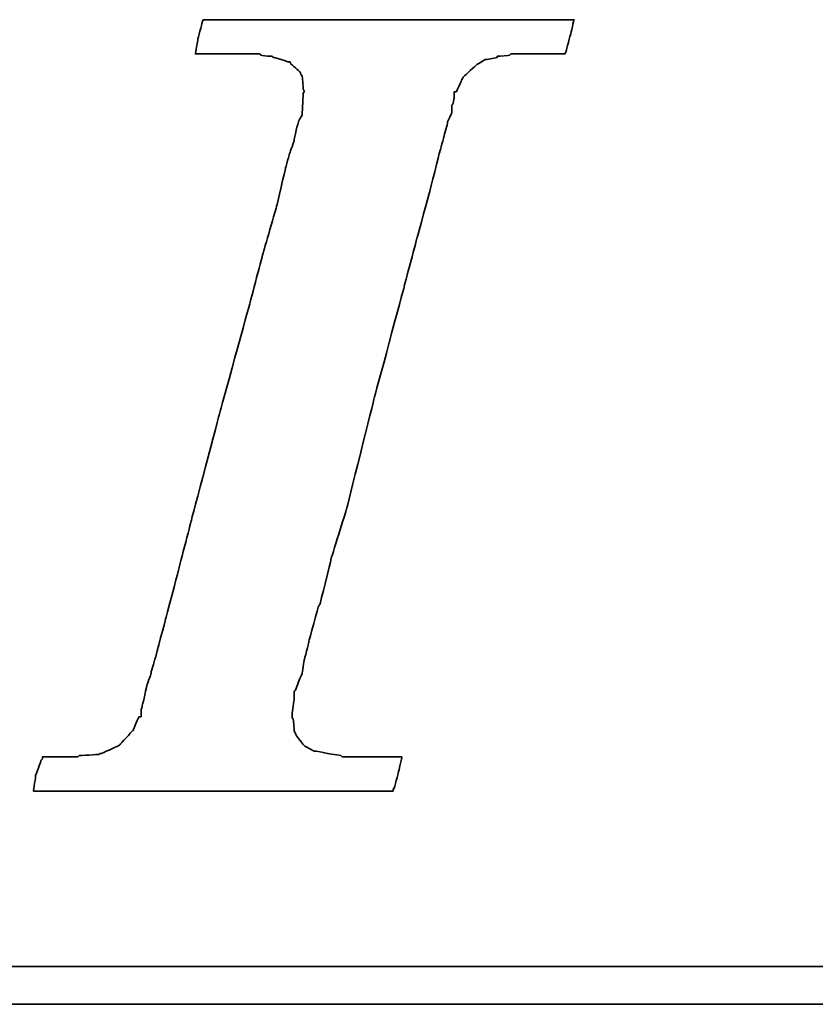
# Model space of a CAD drawing. Header units: millimetres. Extents: x 1900 to 2214, y -912 to -697.
# Tile 33 of 50: x 2124.12 to 2125.52, y -817 to -815.27. Entities that reach past the tile are written whole.
import ezdxf

# ---------------------------------------------------------------- set-up
doc = ezdxf.new("R2010")
doc.units = ezdxf.units.MM
doc.layers.add('DIM', color=4, linetype='Continuous')
doc.layers.add('layer 1', color=7, linetype='Continuous')

# ---------------------------------------------------------------- blocks, each defined once
blk = doc.blocks.new('TBI MOTION logo(完整正式版)')
at = {"layer": 'layer 1', "color": 22, "lineweight": 35}
for points, knots in [([(-40.59125, -7.94375), (-40.59125, -7.94375), (-40.97375, -7.94375), (-40.97375, -7.94375), (-40.97375, -7.94375), (-40.97375, -7.94375), (-41.38125, -7.94375), (-41.38125, -7.94375), (-41.38125, -7.94375), (-41.38125, -7.94375), (-41.54875, -7.94375), (-41.54875, -7.94375), (-41.54875, -7.94375), (-41.54875, -7.94375), (-41.59875, -7.94375), (-41.59875, -7.94375), (-41.59875, -7.94375), (-41.59875, -7.94375), (-41.88375, -7.94375), (-41.88375, -7.94375), (-41.88375, -7.94375), (-41.88375, -7.94375), (-41.90875, -7.91875), (-41.90875, -7.91875), (-41.90875, -7.91875), (-41.90875, -7.91875), (-42.19875, -7.87125), (-42.19875, -7.87125), (-42.19875, -7.87125), (-42.19875, -7.87125), (-42.43875, -7.82375), (-42.43875, -7.82375), (-42.43875, -7.82375), (-42.43875, -7.82375), (-42.45875, -7.82375), (-42.45875, -7.82375), (-42.45875, -7.82375), (-42.45875, -7.82375), (-42.48625, -7.82375), (-42.48625, -7.82375), (-42.48625, -7.82375), (-42.48625, -7.82375), (-42.67625, -7.72375), (-42.67625, -7.72375), (-42.67625, -7.72375), (-42.67625, -7.72375), (-42.70125, -7.70375), (-42.70125, -7.70375), (-42.70125, -7.70375), (-42.70125, -7.70375), (-42.72375, -7.67875), (-42.72375, -7.67875), (-42.72375, -7.67875), (-42.72375, -7.67875), (-42.86875, -7.48875), (-42.86875, -7.48875), (-42.86875, -7.48875), (-42.86875, -7.48875), (-42.89375, -7.43875), (-42.89375, -7.43875), (-42.89375, -7.43875), (-42.89375, -7.43875), (-42.91875, -7.38875), (-42.91875, -7.38875), (-42.91875, -7.38875), (-42.91875, -7.38875), (-42.93875, -7.12875), (-42.93875, -7.12875), (-42.93875, -7.12875), (-42.93875, -7.12875), (-42.96375, -7.10375), (-42.96375, -7.10375), (-42.96375, -7.10375), (-42.96375, -7.10375), (-42.96375, -7.05375), (-42.96375, -7.05375), (-42.96375, -7.05375), (-42.96375, -7.05375), (-42.96375, -7.00875), (-42.96375, -7.00875), (-42.96375, -7.00875), (-42.96375, -7.00875), (-42.91875, -6.69625), (-42.91875, -6.69625), (-42.91875, -6.69625), (-42.91875, -6.69625), (-42.91875, -6.62375), (-42.91875, -6.62375), (-42.91875, -6.62375), (-42.91875, -6.62375), (-42.91875, -6.59625), (-42.91875, -6.59625), (-42.91875, -6.59625), (-42.91875, -6.59625), (-42.91875, -6.57375), (-42.91875, -6.57375), (-42.91875, -6.57375), (-42.91875, -6.57375), (-42.91875, -6.52875), (-42.91875, -6.52875), (-42.91875, -6.52875), (-42.91875, -6.52875), (-42.89375, -6.50375), (-42.89375, -6.50375), (-42.89375, -6.50375), (-42.89375, -6.50375), (-42.84375, -6.38375), (-42.84375, -6.38375), (-42.84375, -6.38375), (-42.84375, -6.38375), (-42.84375, -6.35875), (-42.84375, -6.35875), (-42.84375, -6.35875), (-42.84375, -6.35875), (-42.74625, -6.14375), (-42.74625, -6.14375), (-42.74625, -6.14375), (-42.74625, -6.14375), (-42.70125, -5.85375), (-42.70125, -5.85375), (-42.70125, -5.85375), (-42.70125, -5.85375), (-42.60375, -5.47125), (-42.60375, -5.47125), (-42.60375, -5.47125), (-42.60375, -5.47125), (-42.60375, -5.44875), (-42.60375, -5.44875), (-42.60375, -5.44875), (-42.60375, -5.44875), (-42.38875, -4.67875), (-42.38875, -4.67875), (-42.38875, -4.67875), (-42.38875, -4.67875), (-42.36375, -4.65375), (-42.36375, -4.65375), (-42.36375, -4.65375), (-42.36375, -4.65375), (-42.12375, -3.69625), (-42.12375, -3.69625), (-42.12375, -3.69625), (-42.12375, -3.69625), (-42.12375, -3.67374), (-42.12375, -3.67374), (-42.12375, -3.67374), (-42.12375, -3.67374), (-41.78875, -2.59374), (-41.78875, -2.59374), (-41.78875, -2.59374), (-41.78875, -2.59374), (-41.18875, -0.19375), (-41.18875, -0.19375), (-41.18875, -0.19375), (-41.18875, -0.19375), (-40.54375, 2.20624), (-40.54375, 2.20624), (-40.54375, 2.20624), (-40.54375, 2.20624), (-40.25375, 3.30875), (-40.25375, 3.30875), (-40.25375, 3.30875), (-40.25375, 3.30875), (-39.98875, 4.27125), (-39.98875, 4.27125), (-39.98875, 4.27125), (-39.98875, 4.27125), (-39.77375, 5.13125), (-39.77375, 5.13125), (-39.77375, 5.13125), (-39.77375, 5.13125), (-39.67875, 5.47125), (-39.67875, 5.47125), (-39.67875, 5.47125), (-39.67875, 5.47125), (-39.60375, 5.75625), (-39.60375, 5.75625), (-39.60375, 5.75625), (-39.60375, 5.75625), (-39.60375, 5.78125), (-39.60375, 5.78125), (-39.60375, 5.78125), (-39.60375, 5.78125), (-39.50875, 5.97125), (-39.50875, 5.97125), (-39.50875, 5.97125), (-39.50875, 5.97125), (-39.50875, 6.13875), (-39.50875, 6.13875), (-39.50875, 6.13875), (-39.50875, 6.13875), (-39.48625, 6.16625), (-39.48625, 6.16625), (-39.48625, 6.16625), (-39.48625, 6.16625), (-39.46125, 6.28625), (-39.46125, 6.28625), (-39.46125, 6.28625), (-39.46125, 6.28625), (-39.46125, 6.42625), (-39.46125, 6.42625), (-39.46125, 6.42625), (-39.46125, 6.42625), (-39.41375, 6.42625), (-39.41375, 6.42625), (-39.41375, 6.42625), (-39.41375, 6.42625), (-39.29375, 6.69125), (-39.29375, 6.69125), (-39.29375, 6.69125), (-39.29375, 6.69125), (-39.26875, 6.74125), (-39.26875, 6.74125), (-39.26875, 6.74125), (-39.26875, 6.74125), (-39.24375, 6.76625), (-39.24375, 6.76625), (-39.24375, 6.76625), (-39.24375, 6.76625), (-38.98375, 7.00624), (-38.98375, 7.00624), (-38.98375, 7.00624), (-38.98375, 7.00624), (-38.95625, 7.02624), (-38.95625, 7.02624), (-38.95625, 7.02624), (-38.95625, 7.02624), (-38.78875, 7.12624), (-38.78875, 7.12624), (-38.78875, 7.12624), (-38.78875, 7.12624), (-38.76375, 7.12624), (-38.76375, 7.12624), (-38.76375, 7.12624), (-38.76375, 7.12624), (-38.74375, 7.12624), (-38.74375, 7.12624), (-38.74375, 7.12624), (-38.74375, 7.12624), (-38.52875, 7.17125), (-38.52875, 7.17125), (-38.52875, 7.17125), (-38.52875, 7.17125), (-38.52875, 7.19624), (-38.52875, 7.19624), (-38.52875, 7.19624), (-38.52875, 7.19624), (-38.50375, 7.19624), (-38.50375, 7.19624), (-38.50375, 7.19624), (-38.50375, 7.19624), (-38.26125, 7.21875), (-38.26125, 7.21875), (-38.26125, 7.21875), (-38.26125, 7.21875), (-38.23875, 7.24624), (-38.23875, 7.24624), (-38.23875, 7.24624), (-38.23875, 7.24624), (-38.21625, 7.24624), (-38.21625, 7.24624), (-38.21625, 7.24624), (-38.21625, 7.24624), (-38.18875, 7.24624), (-38.18875, 7.24624), (-38.18875, 7.24624), (-38.18875, 7.24624), (-37.90375, 7.24624), (-37.90375, 7.24624), (-37.90375, 7.24624), (-37.90375, 7.24624), (-37.85375, 7.24624), (-37.85375, 7.24624), (-37.85375, 7.24624), (-37.85375, 7.24624), (-37.75875, 7.24624), (-37.75875, 7.24624), (-37.75875, 7.24624), (-37.75875, 7.24624), (-37.42375, 7.24624), (-37.42375, 7.24624), (-37.42375, 7.24624), (-37.42375, 7.24624), (-37.08875, 7.24624), (-37.08875, 7.24624), (-37.08875, 7.24624), (-37.08875, 7.24624), (-37.06375, 7.24624), (-37.06375, 7.24624), (-37.06375, 7.24624), (-37.06375, 7.24624), (-37.06375, 7.26624), (-37.06375, 7.26624), (-37.06375, 7.26624), (-37.06375, 7.26624), (-37.03875, 7.29125), (-37.03875, 7.29125), (-37.03875, 7.29125), (-37.03875, 7.29125), (-37.03875, 7.31625), (-37.03875, 7.31625), (-37.03875, 7.31625), (-37.03875, 7.31625), (-36.94125, 7.67625), (-36.94125, 7.67625), (-36.94125, 7.67625), (-36.94125, 7.67625), (-36.86875, 7.98625), (-36.86875, 7.98625), (-36.86875, 7.98625), (-36.86875, 7.98625), (-36.98875, 7.98625), (-36.98875, 7.98625), (-36.98875, 7.98625), (-36.98875, 7.98625), (-37.42375, 7.98625), (-37.42375, 7.98625), (-37.42375, 7.98625), (-37.42375, 7.98625), (-37.94875, 7.98625), (-37.94875, 7.98625), (-37.94875, 7.98625), (-37.94875, 7.98625), (-38.57375, 7.98625), (-38.57375, 7.98625), (-38.57375, 7.98625), (-38.57375, 7.98625), (-39.29375, 7.98625), (-39.29375, 7.98625), (-39.29375, 7.98625), (-39.29375, 7.98625), (-40.82875, 7.98625), (-40.82875, 7.98625), (-40.82875, 7.98625), (-40.82875, 7.98625), (-42.36375, 7.98625), (-42.36375, 7.98625), (-42.36375, 7.98625), (-42.36375, 7.98625), (-43.08375, 7.98625), (-43.08375, 7.98625), (-43.08375, 7.98625), (-43.08375, 7.98625), (-43.70875, 7.98625), (-43.70875, 7.98625), (-43.70875, 7.98625), (-43.70875, 7.98625), (-44.23375, 7.98625), (-44.23375, 7.98625), (-44.23375, 7.98625), (-44.23375, 7.98625), (-44.66875, 7.98625), (-44.66875, 7.98625), (-44.66875, 7.98625), (-44.66875, 7.98625), (-44.88375, 7.98625), (-44.88375, 7.98625), (-44.88375, 7.98625), (-44.88375, 7.98625), (-44.90875, 7.94125), (-44.90875, 7.94125), (-44.90875, 7.94125), (-44.90875, 7.94125), (-44.90875, 7.91625), (-44.90875, 7.91625), (-44.90875, 7.91625), (-44.90875, 7.91625), (-45.00375, 7.55625), (-45.00375, 7.55625), (-45.00375, 7.55625), (-45.00375, 7.55625), (-45.05375, 7.24624), (-45.05375, 7.24624), (-45.05375, 7.24624), (-45.05375, 7.24624), (-44.61875, 7.24624), (-44.61875, 7.24624), (-44.61875, 7.24624), (-44.61875, 7.24624), (-44.11375, 7.24624), (-44.11375, 7.24624), (-44.11375, 7.24624), (-44.11375, 7.24624), (-43.99375, 7.24624), (-43.99375, 7.24624), (-43.99375, 7.24624), (-43.99375, 7.24624), (-43.94625, 7.24624), (-43.94625, 7.24624), (-43.94625, 7.24624), (-43.94625, 7.24624), (-43.92374, 7.24624), (-43.92374, 7.24624), (-43.92374, 7.24624), (-43.92374, 7.24624), (-43.65875, 7.24624), (-43.65875, 7.24624), (-43.65875, 7.24624), (-43.65875, 7.24624), (-43.63875, 7.21875), (-43.63875, 7.21875), (-43.63875, 7.21875), (-43.63875, 7.21875), (-43.46875, 7.19624), (-43.46875, 7.19624), (-43.46875, 7.19624), (-43.46875, 7.19624), (-43.39875, 7.19624), (-43.39875, 7.19624), (-43.39875, 7.19624), (-43.39875, 7.19624), (-43.37125, 7.17125), (-43.37125, 7.17125), (-43.37125, 7.17125), (-43.37125, 7.17125), (-43.34875, 7.17125), (-43.34875, 7.17125), (-43.34875, 7.17125), (-43.34875, 7.17125), (-43.20375, 7.12624), (-43.20375, 7.12624), (-43.20375, 7.12624), (-43.20375, 7.12624), (-43.05875, 7.07624), (-43.05875, 7.07624), (-43.05875, 7.07624), (-43.05875, 7.07624), (-43.01375, 7.07624), (-43.01375, 7.07624), (-43.01375, 7.07624), (-43.01375, 7.07624), (-42.98875, 7.02624), (-42.98875, 7.02624), (-42.98875, 7.02624), (-42.98875, 7.02624), (-42.79875, 6.86125), (-42.79875, 6.86125), (-42.79875, 6.86125), (-42.79875, 6.86125), (-42.77375, 6.81125), (-42.77375, 6.81125), (-42.77375, 6.81125), (-42.77375, 6.81125), (-42.74625, 6.76625), (-42.74625, 6.76625), (-42.74625, 6.76625), (-42.74625, 6.76625), (-42.72375, 6.47625), (-42.72375, 6.47625), (-42.72375, 6.47625), (-42.72375, 6.47625), (-42.70125, 6.45124), (-42.70125, 6.45124), (-42.70125, 6.45124), (-42.70125, 6.45124), (-42.70125, 6.42625), (-42.70125, 6.42625), (-42.70125, 6.42625), (-42.70125, 6.42625), (-42.72375, 6.40625), (-42.72375, 6.40625), (-42.72375, 6.40625), (-42.72375, 6.40625), (-42.74625, 5.97125), (-42.74625, 5.97125), (-42.74625, 5.97125), (-42.74625, 5.97125), (-42.74625, 5.94625), (-42.74625, 5.94625), (-42.74625, 5.94625), (-42.74625, 5.94625), (-42.74625, 5.92625), (-42.74625, 5.92625), (-42.74625, 5.92625), (-42.74625, 5.92625), (-42.77375, 5.87625), (-42.77375, 5.87625), (-42.77375, 5.87625), (-42.77375, 5.87625), (-42.81875, 5.80625), (-42.81875, 5.80625), (-42.81875, 5.80625), (-42.81875, 5.80625), (-42.86875, 5.63625), (-42.86875, 5.63625), (-42.86875, 5.63625), (-42.86875, 5.63625), (-42.91875, 5.39625), (-42.91875, 5.39625), (-42.91875, 5.39625), (-42.91875, 5.39625), (-42.91875, 5.37124), (-42.91875, 5.37124), (-42.91875, 5.37124), (-42.91875, 5.37124), (-43.01375, 5.10874), (-43.01375, 5.10874), (-43.01375, 5.10874), (-43.01375, 5.10874), (-43.10875, 4.77124), (-43.10875, 4.77124), (-43.10875, 4.77124), (-43.10875, 4.77124), (-43.29875, 3.95625), (-43.29875, 3.95625), (-43.29875, 3.95625), (-43.29875, 3.95625), (-43.58875, 2.95125), (-43.58875, 2.95125), (-43.58875, 2.95125), (-43.58875, 2.95125), (-43.87375, 1.87125), (-43.87375, 1.87125), (-43.87375, 1.87125), (-43.87375, 1.87125), (-44.52625, -0.50374), (-44.52625, -0.50374), (-44.52625, -0.50374), (-44.52625, -0.50374), (-45.14875, -2.85375), (-45.14875, -2.85375), (-45.14875, -2.85375), (-45.14875, -2.85375), (-45.43375, -3.95875), (-45.43375, -3.95875), (-45.43375, -3.95875), (-45.43375, -3.95875), (-45.69875, -4.96875), (-45.69875, -4.96875), (-45.69875, -4.96875), (-45.69875, -4.96875), (-45.91375, -5.78375), (-45.91375, -5.78375), (-45.91375, -5.78375), (-45.91375, -5.78375), (-46.01375, -6.11875), (-46.01375, -6.11875), (-46.01375, -6.11875), (-46.01375, -6.11875), (-46.01375, -6.14375), (-46.01375, -6.14375), (-46.01375, -6.14375), (-46.01375, -6.14375), (-46.10875, -6.40875), (-46.10875, -6.40875), (-46.10875, -6.40875), (-46.10875, -6.40875), (-46.15375, -6.64875), (-46.15375, -6.64875), (-46.15375, -6.64875), (-46.15375, -6.64875), (-46.20375, -6.83875), (-46.20375, -6.83875), (-46.20375, -6.83875), (-46.20375, -6.83875), (-46.22875, -6.93375), (-46.22875, -6.93375), (-46.22875, -6.93375), (-46.22875, -6.93375), (-46.22875, -7.07875), (-46.22875, -7.07875), (-46.22875, -7.07875), (-46.22875, -7.07875), (-46.27375, -7.07875), (-46.27375, -7.07875), (-46.27375, -7.07875), (-46.27375, -7.07875), (-46.39375, -7.34375), (-46.39375, -7.34375), (-46.39375, -7.34375), (-46.39375, -7.34375), (-46.39375, -7.36875), (-46.39375, -7.36875), (-46.39375, -7.36875), (-46.39375, -7.36875), (-46.42125, -7.38875), (-46.42125, -7.38875), (-46.42125, -7.38875), (-46.42125, -7.38875), (-46.68375, -7.67875), (-46.68375, -7.67875), (-46.68375, -7.67875), (-46.68375, -7.67875), (-46.70875, -7.70375), (-46.70875, -7.70375), (-46.70875, -7.70375), (-46.70875, -7.70375), (-46.75375, -7.72375), (-46.75375, -7.72375), (-46.75375, -7.72375), (-46.75375, -7.72375), (-47.08875, -7.87125), (-47.08875, -7.87125), (-47.08875, -7.87125), (-47.08875, -7.87125), (-47.11625, -7.87125), (-47.11625, -7.87125), (-47.11625, -7.87125), (-47.11625, -7.87125), (-47.13875, -7.89375), (-47.13875, -7.89375), (-47.13875, -7.89375), (-47.13875, -7.89375), (-47.56875, -7.91875), (-47.56875, -7.91875), (-47.56875, -7.91875), (-47.56875, -7.91875), (-47.59625, -7.94375), (-47.59625, -7.94375), (-47.59625, -7.94375), (-47.59625, -7.94375), (-47.64375, -7.94375), (-47.64375, -7.94375), (-47.64375, -7.94375), (-47.64375, -7.94375), (-47.73625, -7.94375), (-47.73625, -7.94375), (-47.73625, -7.94375), (-47.73625, -7.94375), (-48.07375, -7.94375), (-48.07375, -7.94375), (-48.07375, -7.94375), (-48.07375, -7.94375), (-48.36125, -7.94375), (-48.36125, -7.94375), (-48.36125, -7.94375), (-48.36125, -7.94375), (-48.36125, -7.96625), (-48.36125, -7.96625), (-48.36125, -7.96625), (-48.36125, -7.96625), (-48.36125, -7.99125), (-48.36125, -7.99125), (-48.36125, -7.99125), (-48.36125, -7.99125), (-48.38875, -8.01375), (-48.38875, -8.01375), (-48.38875, -8.01375), (-48.38875, -8.01375), (-48.50875, -8.34875), (-48.50875, -8.34875), (-48.50875, -8.34875), (-48.50875, -8.34875), (-48.55375, -8.68625), (-48.55375, -8.68625), (-48.55375, -8.68625), (-48.55375, -8.68625), (-48.45875, -8.68625), (-48.45875, -8.68625), (-48.45875, -8.68625), (-48.45875, -8.68625), (-48.07375, -8.68625), (-48.07375, -8.68625), (-48.07375, -8.68625), (-48.07375, -8.68625), (-47.52375, -8.68625), (-47.52375, -8.68625), (-47.52375, -8.68625), (-47.52375, -8.68625), (-46.92375, -8.68625), (-46.92375, -8.68625), (-46.92375, -8.68625), (-46.92375, -8.68625), (-46.25375, -8.68625), (-46.25375, -8.68625), (-46.25375, -8.68625), (-46.25375, -8.68625), (-46.20375, -8.68625), (-46.20375, -8.68625), (-46.20375, -8.68625), (-46.20375, -8.68625), (-44.71375, -8.68625), (-44.71375, -8.68625), (-44.71375, -8.68625), (-44.71375, -8.68625), (-43.22875, -8.68625), (-43.22875, -8.68625), (-43.22875, -8.68625), (-43.22875, -8.68625), (-42.55875, -8.68625), (-42.55875, -8.68625), (-42.55875, -8.68625), (-42.55875, -8.68625), (-42.50875, -8.68625), (-42.50875, -8.68625), (-42.50875, -8.68625), (-42.50875, -8.68625), (-41.93375, -8.68625), (-41.93375, -8.68625), (-41.93375, -8.68625), (-41.93375, -8.68625), (-41.38125, -8.68625), (-41.38125, -8.68625), (-41.38125, -8.68625), (-41.38125, -8.68625), (-40.97375, -8.68625), (-40.97375, -8.68625), (-40.97375, -8.68625), (-40.97375, -8.68625), (-40.78125, -8.68625), (-40.78125, -8.68625), (-40.78125, -8.68625), (-40.78125, -8.68625), (-40.78125, -8.63875), (-40.78125, -8.63875), (-40.78125, -8.63875), (-40.78125, -8.63875), (-40.75875, -8.63875), (-40.75875, -8.63875), (-40.75875, -8.63875), (-40.75875, -8.63875), (-40.66375, -8.27875), (-40.66375, -8.27875), (-40.66375, -8.27875), (-40.66375, -8.27875), (-40.59125, -7.94375), (-40.59125, -7.94375)], [0, 0, 0, 0, 0.00558659, 0.00558659, 0.00558659, 0.0055866, 0.01117318, 0.01117318, 0.01117318, 0.01117319, 0.01675978, 0.01675978, 0.01675978, 0.01675979, 0.02234637, 0.02234637, 0.02234637, 0.02234638, 0.02793296, 0.02793296, 0.02793296, 0.02793297, 0.03351955, 0.03351955, 0.03351955, 0.03351956, 0.03910615, 0.03910615, 0.03910615, 0.03910616, 0.04469274, 0.04469274, 0.04469274, 0.04469275, 0.05027933, 0.05027933, 0.05027933, 0.05027934, 0.05586592, 0.05586592, 0.05586592, 0.05586593, 0.06145251, 0.06145251, 0.06145251, 0.06145252, 0.06703911, 0.06703911, 0.06703911, 0.06703912, 0.0726257, 0.0726257, 0.0726257, 0.07262571, 0.07821229, 0.07821229, 0.07821229, 0.0782123, 0.08379888, 0.08379888, 0.08379888, 0.08379889, 0.08938547, 0.08938547, 0.08938547, 0.08938548, 0.09497207, 0.09497207, 0.09497207, 0.09497208, 0.10055866, 0.10055866, 0.10055866, 0.10055867, 0.10614525, 0.10614525, 0.10614525, 0.10614526, 0.11173184, 0.11173184, 0.11173184, 0.11173185, 0.11731844, 0.11731844, 0.11731844, 0.11731845, 0.12290503, 0.12290503, 0.12290503, 0.12290504, 0.12849162, 0.12849162, 0.12849162, 0.12849163, 0.13407821, 0.13407821, 0.13407821, 0.13407822, 0.1396648, 0.1396648, 0.1396648, 0.13966481, 0.1452514, 0.1452514, 0.1452514, 0.14525141, 0.15083799, 0.15083799, 0.15083799, 0.150838, 0.15642458, 0.15642458, 0.15642458, 0.15642459, 0.16201117, 0.16201117, 0.16201117, 0.16201118, 0.16759777, 0.16759777, 0.16759777, 0.16759778, 0.17318436, 0.17318436, 0.17318436, 0.17318437, 0.17877095, 0.17877095, 0.17877095, 0.17877096, 0.18435754, 0.18435754, 0.18435754, 0.18435755, 0.18994413, 0.18994413, 0.18994413, 0.18994414, 0.19553073, 0.19553073, 0.19553073, 0.19553074, 0.20111732, 0.20111732, 0.20111732, 0.20111733, 0.20670391, 0.20670391, 0.20670391, 0.20670392, 0.2122905, 0.2122905, 0.2122905, 0.21229051, 0.21787709, 0.21787709, 0.21787709, 0.2178771, 0.22346369, 0.22346369, 0.22346369, 0.2234637, 0.22905028, 0.22905028, 0.22905028, 0.22905029, 0.23463687, 0.23463687, 0.23463687, 0.23463688, 0.24022346, 0.24022346, 0.24022346, 0.24022347, 0.24581006, 0.24581006, 0.24581006, 0.24581007, 0.25139665, 0.25139665, 0.25139665, 0.25139666, 0.25698324, 0.25698324, 0.25698324, 0.25698325, 0.26256983, 0.26256983, 0.26256983, 0.26256984, 0.26815642, 0.26815642, 0.26815642, 0.26815643, 0.27374302, 0.27374302, 0.27374302, 0.27374303, 0.27932961, 0.27932961, 0.27932961, 0.27932962, 0.2849162, 0.2849162, 0.2849162, 0.28491621, 0.29050279, 0.29050279, 0.29050279, 0.2905028, 0.29608939, 0.29608939, 0.29608939, 0.2960894, 0.30167598, 0.30167598, 0.30167598, 0.30167599, 0.30726257, 0.30726257, 0.30726257, 0.30726258, 0.31284916, 0.31284916, 0.31284916, 0.31284917, 0.31843575, 0.31843575, 0.31843575, 0.31843576, 0.32402235, 0.32402235, 0.32402235, 0.32402236, 0.32960894, 0.32960894, 0.32960894, 0.32960895, 0.33519553, 0.33519553, 0.33519553, 0.33519554, 0.34078212, 0.34078212, 0.34078212, 0.34078213, 0.34636872, 0.34636872, 0.34636872, 0.34636873, 0.35195531, 0.35195531, 0.35195531, 0.35195532, 0.3575419, 0.3575419, 0.3575419, 0.35754191, 0.36312849, 0.36312849, 0.36312849, 0.3631285, 0.36871508, 0.36871508, 0.36871508, 0.36871509, 0.37430168, 0.37430168, 0.37430168, 0.37430169, 0.37988827, 0.37988827, 0.37988827, 0.37988828, 0.38547486, 0.38547486, 0.38547486, 0.38547487, 0.39106145, 0.39106145, 0.39106145, 0.39106146, 0.39664804, 0.39664804, 0.39664804, 0.39664805, 0.40223464, 0.40223464, 0.40223464, 0.40223465, 0.40782123, 0.40782123, 0.40782123, 0.40782124, 0.41340782, 0.41340782, 0.41340782, 0.41340783, 0.41899441, 0.41899441, 0.41899441, 0.41899442, 0.42458101, 0.42458101, 0.42458101, 0.42458102, 0.4301676, 0.4301676, 0.4301676, 0.43016761, 0.43575419, 0.43575419, 0.43575419, 0.4357542, 0.44134078, 0.44134078, 0.44134078, 0.44134079, 0.44692737, 0.44692737, 0.44692737, 0.44692738, 0.45251397, 0.45251397, 0.45251397, 0.45251398, 0.45810056, 0.45810056, 0.45810056, 0.45810057, 0.46368715, 0.46368715, 0.46368715, 0.46368716, 0.46927374, 0.46927374, 0.46927374, 0.46927375, 0.47486034, 0.47486034, 0.47486034, 0.47486035, 0.48044693, 0.48044693, 0.48044693, 0.48044694, 0.48603352, 0.48603352, 0.48603352, 0.48603353, 0.49162011, 0.49162011, 0.49162011, 0.49162012, 0.4972067, 0.4972067, 0.4972067, 0.49720671, 0.5027933, 0.5027933, 0.5027933, 0.50279331, 0.50837989, 0.50837989, 0.50837989, 0.5083799, 0.51396648, 0.51396648, 0.51396648, 0.51396649, 0.51955307, 0.51955307, 0.51955307, 0.51955308, 0.52513966, 0.52513966, 0.52513966, 0.52513967, 0.53072626, 0.53072626, 0.53072626, 0.53072627, 0.53631285, 0.53631285, 0.53631285, 0.53631286, 0.54189944, 0.54189944, 0.54189944, 0.54189945, 0.54748603, 0.54748603, 0.54748603, 0.54748604, 0.55307263, 0.55307263, 0.55307263, 0.55307264, 0.55865922, 0.55865922, 0.55865922, 0.55865923, 0.56424581, 0.56424581, 0.56424581, 0.56424582, 0.5698324, 0.5698324, 0.5698324, 0.56983241, 0.57541899, 0.57541899, 0.57541899, 0.575419, 0.58100559, 0.58100559, 0.58100559, 0.5810056, 0.58659218, 0.58659218, 0.58659218, 0.58659219, 0.59217877, 0.59217877, 0.59217877, 0.59217878, 0.59776536, 0.59776536, 0.59776536, 0.59776537, 0.60335196, 0.60335196, 0.60335196, 0.60335197, 0.60893855, 0.60893855, 0.60893855, 0.60893856, 0.61452514, 0.61452514, 0.61452514, 0.61452515, 0.62011173, 0.62011173, 0.62011173, 0.62011174, 0.62569832, 0.62569832, 0.62569832, 0.62569833, 0.63128492, 0.63128492, 0.63128492, 0.63128493, 0.63687151, 0.63687151, 0.63687151, 0.63687152, 0.6424581, 0.6424581, 0.6424581, 0.64245811, 0.64804469, 0.64804469, 0.64804469, 0.6480447, 0.65363128, 0.65363128, 0.65363128, 0.65363129, 0.65921788, 0.65921788, 0.65921788, 0.65921789, 0.66480447, 0.66480447, 0.66480447, 0.66480448, 0.67039106, 0.67039106, 0.67039106, 0.67039107, 0.67597765, 0.67597765, 0.67597765, 0.67597766, 0.68156425, 0.68156425, 0.68156425, 0.68156426, 0.68715084, 0.68715084, 0.68715084, 0.68715085, 0.69273743, 0.69273743, 0.69273743, 0.69273744, 0.69832402, 0.69832402, 0.69832402, 0.69832403, 0.70391061, 0.70391061, 0.70391061, 0.70391062, 0.70949721, 0.70949721, 0.70949721, 0.70949722, 0.7150838, 0.7150838, 0.7150838, 0.71508381, 0.72067039, 0.72067039, 0.72067039, 0.7206704, 0.72625698, 0.72625698, 0.72625698, 0.72625699, 0.73184358, 0.73184358, 0.73184358, 0.73184359, 0.73743017, 0.73743017, 0.73743017, 0.73743018, 0.74301676, 0.74301676, 0.74301676, 0.74301677, 0.74860335, 0.74860335, 0.74860335, 0.74860336, 0.75418994, 0.75418994, 0.75418994, 0.75418995, 0.75977654, 0.75977654, 0.75977654, 0.75977655, 0.76536313, 0.76536313, 0.76536313, 0.76536314, 0.77094972, 0.77094972, 0.77094972, 0.77094973, 0.77653631, 0.77653631, 0.77653631, 0.77653632, 0.78212291, 0.78212291, 0.78212291, 0.78212292, 0.7877095, 0.7877095, 0.7877095, 0.78770951, 0.79329609, 0.79329609, 0.79329609, 0.7932961, 0.79888268, 0.79888268, 0.79888268, 0.79888269, 0.80446927, 0.80446927, 0.80446927, 0.80446928, 0.81005587, 0.81005587, 0.81005587, 0.81005588, 0.81564246, 0.81564246, 0.81564246, 0.81564247, 0.82122905, 0.82122905, 0.82122905, 0.82122906, 0.82681564, 0.82681564, 0.82681564, 0.82681565, 0.83240223, 0.83240223, 0.83240223, 0.83240224, 0.83798883, 0.83798883, 0.83798883, 0.83798884, 0.84357542, 0.84357542, 0.84357542, 0.84357543, 0.84916201, 0.84916201, 0.84916201, 0.84916202, 0.8547486, 0.8547486, 0.8547486, 0.85474861, 0.8603352, 0.8603352, 0.8603352, 0.86033521, 0.86592179, 0.86592179, 0.86592179, 0.8659218, 0.87150838, 0.87150838, 0.87150838, 0.87150839, 0.87709497, 0.87709497, 0.87709497, 0.87709498, 0.88268156, 0.88268156, 0.88268156, 0.88268157, 0.88826816, 0.88826816, 0.88826816, 0.88826817, 0.89385475, 0.89385475, 0.89385475, 0.89385476, 0.89944134, 0.89944134, 0.89944134, 0.89944135, 0.90502793, 0.90502793, 0.90502793, 0.90502794, 0.91061453, 0.91061453, 0.91061453, 0.91061454, 0.91620112, 0.91620112, 0.91620112, 0.91620113, 0.92178771, 0.92178771, 0.92178771, 0.92178772, 0.9273743, 0.9273743, 0.9273743, 0.92737431, 0.93296089, 0.93296089, 0.93296089, 0.9329609, 0.93854749, 0.93854749, 0.93854749, 0.9385475, 0.94413408, 0.94413408, 0.94413408, 0.94413409, 0.94972067, 0.94972067, 0.94972067, 0.94972068, 0.95530726, 0.95530726, 0.95530726, 0.95530727, 0.96089385, 0.96089385, 0.96089385, 0.96089386, 0.96648045, 0.96648045, 0.96648045, 0.96648046, 0.97206704, 0.97206704, 0.97206704, 0.97206705, 0.97765363, 0.97765363, 0.97765363, 0.97765364, 0.98324022, 0.98324022, 0.98324022, 0.98324023, 0.98882682, 0.98882682, 0.98882682, 0.98882683, 0.99441341, 0.99441341, 0.99441341, 0.99441342, 1, 1, 1, 1]), ([(75.90875, -9.47875), (75.90875, -9.47875), (75.90875, -12.28625), (75.90875, -12.28625), (75.90875, -12.28625), (75.90875, -12.28625), (75.90875, -12.47875), (75.90875, -12.47875), (75.90875, -12.47875), (75.90875, -12.47875), (75.71625, -12.47875), (75.71625, -12.47875), (75.71625, -12.47875), (75.71625, -12.47875), (-88.32875, -12.47875), (-88.32875, -12.47875), (-88.32875, -12.47875), (-88.32875, -12.47875), (-88.32875, -13.29375), (-88.32875, -13.29375), (-88.32875, -13.29375), (-88.32875, -13.29375), (82.89125, -13.29375), (82.89125, -13.29375), (82.89125, -13.29375), (82.89125, -13.29375), (75.90875, -9.47875), (75.90875, -9.47875)], [0, 0, 0, 0, 0.14285714, 0.14285714, 0.14285714, 0.14285715, 0.28571429, 0.28571429, 0.28571429, 0.2857143, 0.42857143, 0.42857143, 0.42857143, 0.42857144, 0.57142857, 0.57142857, 0.57142857, 0.57142858, 0.71428571, 0.71428571, 0.71428571, 0.71428572, 0.85714286, 0.85714286, 0.85714286, 0.85714287, 1, 1, 1, 1])]:
    blk.add_open_spline(points, degree=3, knots=knots, dxfattribs=at)

msp = doc.modelspace()

# ---------------------------------------------------------------- block references
at = {"layer": 'DIM', "color": 7, "xscale": 0.0816072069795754, "yscale": 0.0816072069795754, "zscale": 0.0816072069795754}
msp.add_blockref('TBI MOTION logo(完整正式版)', (2128.1066, -815.92), dxfattribs=at)

doc.saveas('drawing.dxf')
